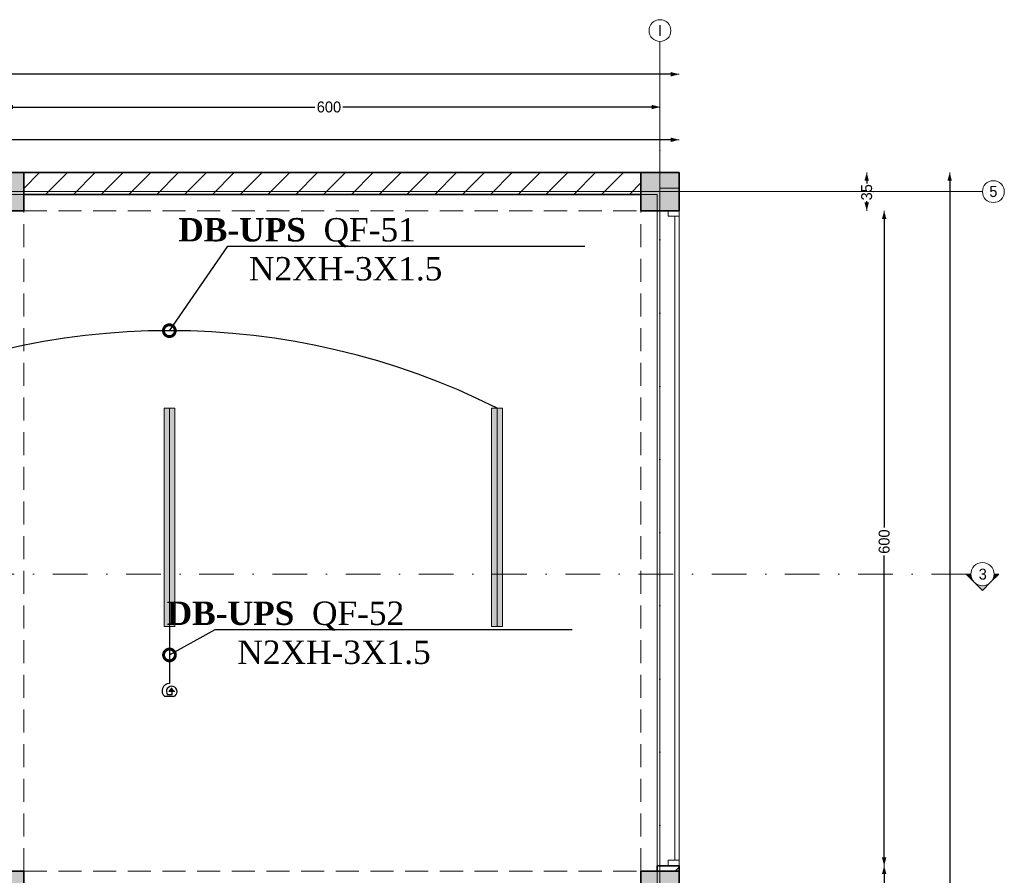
# Model space of a CAD drawing. Header units: inches. Extents: x -101229 to 34922, y -9538 to 27777.
# Tile 53 of 53: x 25906 to 34922, y 11760 to 19597. Entities that reach past the tile are written whole.
import ezdxf
from ezdxf import colors
from ezdxf.entities.mleader import LeaderData, LeaderLine
from ezdxf.enums import TextEntityAlignment as Align
from ezdxf.math import Vec2, Vec3

# ---------------------------------------------------------------- set-up
doc = ezdxf.new("R2010")
doc.units = ezdxf.units.IN
doc.header["$MEASUREMENT"] = 0
doc.set_wipeout_variables(frame=1)
for name, pattern in [('Dot & Dashed', [670.277762, 317.5, -176.388889, 0, -176.388874]), ('Hidden', [317.5, 211.666667, -105.833333]), ('Wipeout_Contour', [1000, 0, -1000])]:
    doc.linetypes.add(name, pattern=pattern)
for name, color, linetype in [('- განათება', 7, 'Continuous'), ('Dimensioning - General', 7, 'Continuous'), ('Marker - Section', 7, 'Continuous'), ('Structural - Bearing', 7, 'Continuous'), ('Structural - Grid', 7, 'Continuous')]:
    doc.layers.add(name, color=color, linetype=linetype)
for name, color, linetype, lineweight in [('Archicad Doors_Pen_No__1', 7, 'Continuous', 13), ('New_2D Drafting - General_Pen_No__2', 8, 'Continuous', 15), ('Structural - Bearing_Pen_No__1', 7, 'Continuous', 13), ('Structural - Bearing_Pen_No__20', 1, 'Continuous', 0), ('Structural - Bearing_Pen_No__27', 7, 'Continuous', 35)]:
    doc.layers.add(name, color=color, linetype=linetype, lineweight=lineweight)
for name, color, linetype, lineweight, true_color in [('Marker - Section_Pen_No__108', 7, 'Continuous', 13, 0xfd8379), ('Structural - Bearing_Pen_No__102', 7, 'Continuous', 13, 0xcccccc), ('Structural - Bearing_Pen_No__161', 7, 'Continuous', 13, 0x6a6a6a), ('Structural - Bearing_Pen_No__28', 7, 'Continuous', 35, 0xa80f02), ('Structural - Bearing_Pen_No__81', 7, 'Continuous', 20, 0x6a6a6a), ('Structural - Grid_Pen_No__81', 7, 'Continuous', 20, 0x6a6a6a)]:
    doc.layers.add(name, color=color, linetype=linetype, lineweight=lineweight, true_color=true_color)
doc.styles.add('CT', font='ARIALN.TTF', dxfattribs={"height": 200})
doc.styles.add('GENERATED_STYLE_3', font='txt')
doc.dimstyles.new('GENERATED_STYLE__1', dxfattribs={"dimtxt": 100, "dimasz": 76, "dimexe": 0.18, "dimexo": 0.0625, "dimgap": 0, "dimtad": 0, "dimdec": 0, "dimlfac": 0.1, "dimzin": 0, "dimdsep": 46, "dimtxsty": 'GENERATED_STYLE_3', "dimblk": 'ARROWHEAD_5', "dimblk1": 'ARROWHEAD_5', "dimblk2": 'ARROWHEAD_5', "dimcen": 0.09, "dimse1": 1, "dimse2": 1, "dimclrd": 7, "dimclre": 7, "dimclrt": 7, "dimadec": 0, "dimazin": 0, "dimtfac": 1, "dimtdec": 4, "dimtmove": 0, "dimatfit": 3, "dimfxl": 1, "dimtolj": 1, "dimtzin": 0, "dimarcsym": 0})
doc.dimstyles.new('GENERATED_STYLE__2', dxfattribs={"dimtxt": 100, "dimasz": 76, "dimexe": 0.18, "dimexo": 0.0625, "dimgap": 0, "dimtad": 0, "dimtih": 1, "dimtoh": 1, "dimdec": 0, "dimlfac": 0.1, "dimzin": 0, "dimdsep": 46, "dimtxsty": 'GENERATED_STYLE_3', "dimblk": 'ARROWHEAD_5', "dimblk1": 'ARROWHEAD_5', "dimblk2": 'ARROWHEAD_5', "dimcen": 0.09, "dimse1": 1, "dimse2": 1, "dimclrd": 7, "dimclre": 7, "dimclrt": 7, "dimadec": 0, "dimazin": 0, "dimtfac": 1, "dimtdec": 4, "dimtmove": 0, "dimatfit": 3, "dimfxl": 1, "dimtolj": 1, "dimtzin": 0, "dimarcsym": 0})
pattern_1 = [(45, (0, 0), (-127.2792, 127.2792), [])]

# ---------------------------------------------------------------- blocks, each defined once
blk = doc.blocks.new('Slab_1', base_point=(-47183.8, 14488))
at = {"layer": 'Structural - Bearing_Pen_No__1', "color": 7, "linetype": 'Continuous', "lineweight": 13, "flags": 128}
blk.add_lwpolyline([(-47183.8, 14488), (1166.2, 14488), (1166.2, 32488), (1166.2, 39238), (-26465.1, 39238), (-29183.8, 32838), (-47183.8, 32838)], close=True, dxfattribs=at)
blk = doc.blocks.new('Wall_4', base_point=(1166.2, 39238))
at = {"layer": 'Structural - Bearing', "linetype": 'Continuous', "lineweight": 0, "true_color": 0x000000}
h = blk.add_hatch(dxfattribs=at)
h.set_pattern_fill('MASONRY_BLOCK', color=18, style=0, pattern_type=2)
h.set_pattern_definition(pattern_1)
h.paths.add_polyline_path([(-4833.8, 39238), (-4833.8, 39038), (816.2, 39038), (816.2, 39238)])
at = {"layer": 'Structural - Bearing_Pen_No__27', "color": 7, "linetype": 'Continuous', "lineweight": 35, "flags": 128}
for points in [[(816.2, 39238), (-4833.8, 39238)], [(-4833.8, 39038), (816.2, 39038)]]:
    blk.add_lwpolyline(points, dxfattribs=at)
blk = doc.blocks.new('Vertical Sliding Garage Door')
at = {"layer": 'Archicad Doors_Pen_No__1', "color": 7, "linetype": 'Continuous', "lineweight": 13}
for p, q in [((-2950, 0), (-3000, 0)), ((-3000, 0), (-3000, -100)), ((-3000, 0), (-3000, -100)), ((-3000, 0), (-3000, -100)), ((2950, 0), (-2950, 0)), ((-2950, 0), (-2950, -40)), ((-2950, -100), (-2950, 0)), ((2950, -40), (2950, 0)), ((3000, 0), (2950, 0)), ((2950, 0), (2950, -100)), ((3000, -100), (3000, 0)), ((3000, 0), (3000, -100)), ((3000, 0), (3000, -100)), ((-2950, -40), (2950, -40)), ((-3000, -100), (-2950, -100)), ((-3000, -100), (-3000, -200)), ((2950, -100), (3000, -100)), ((3000, -100), (3000, -200))]:
    blk.add_line(p, q, dxfattribs=at)
blk = doc.blocks.new('Wall_5', base_point=(1166.2, 14488))
at = {"layer": 'Structural - Bearing', "linetype": 'Continuous', "lineweight": 0, "true_color": 0x000000}
h = blk.add_hatch(dxfattribs=at)
h.set_pattern_fill('MASONRY_BLOCK', color=18, style=0, pattern_type=2)
h.set_pattern_definition(pattern_1)
h.paths.add_polyline_path([(966.2, 32838), (1166.2, 32838), (1166.2, 32888), (966.2, 32888)])
at = {"layer": 'Structural - Bearing_Pen_No__27', "color": 7, "linetype": 'Continuous', "lineweight": 35}
for p, q in [((1066.2, 38888), (966.2, 38888)), ((1166.2, 38888), (1066.2, 38888)), ((1066.2, 32888), (966.2, 32888)), ((1166.2, 32888), (1066.2, 32888))]:
    blk.add_line(p, q, dxfattribs=at)
at = {"layer": 'Structural - Bearing_Pen_No__27', "color": 7, "linetype": 'Continuous', "lineweight": 35, "flags": 128}
for points in [[(966.2, 32888), (966.2, 32838)], [(1166.2, 32838), (1166.2, 32888)]]:
    blk.add_lwpolyline(points, dxfattribs=at)
at = {"layer": 'Archicad Doors_Pen_No__1', "color": 7, "linetype": 'Continuous', "lineweight": 13, "zscale": 1000, "rotation": 270}
blk.add_blockref('Vertical Sliding Garage Door', (1166.2, 35888), dxfattribs=at)
blk = doc.blocks.new('Column_4', base_point=(991.2, 39063))
at = {"layer": 'Structural - Bearing_Pen_No__161', "linetype": 'Continuous', "lineweight": 0, "true_color": 0x6a6a6a}
blk.add_hatch(color=251, dxfattribs=at).paths.add_polyline_path([(1166.2, 38888), (1166.2, 39238), (816.2, 39238), (816.2, 38888)])
at = {"layer": 'Structural - Bearing_Pen_No__20', "color": 1, "linetype": 'Continuous', "lineweight": 0}
for p, q in [((991.2, 39143), (991.2, 39318)), ((911.2, 39063), (736.2, 39063)), ((1071.2, 39063), (1246.2, 39063)), ((991.2, 38983), (991.2, 38808))]:
    blk.add_line(p, q, dxfattribs=at)
blk.add_point((991.2, 39063), dxfattribs=at)
at = {"layer": 'Structural - Bearing_Pen_No__28', "color": 14, "linetype": 'Continuous', "lineweight": 35, "true_color": 0xa80f02, "flags": 128}
blk.add_lwpolyline([(1166.2, 38888), (1166.2, 39238), (816.2, 39238), (816.2, 38888)], close=True, dxfattribs=at)
blk = doc.blocks.new('Column_32', base_point=(-5008.8, 32663))
at = {"layer": 'Structural - Bearing_Pen_No__161', "linetype": 'Continuous', "lineweight": 0, "true_color": 0x6a6a6a}
blk.add_hatch(color=251, dxfattribs=at).paths.add_polyline_path([(-4833.8, 32488), (-4833.8, 32838), (-5183.8, 32838), (-5183.8, 32488)])
at = {"layer": 'Structural - Bearing_Pen_No__20', "color": 1, "linetype": 'Continuous', "lineweight": 0}
for p, q in [((-5008.8, 32743), (-5008.8, 32918)), ((-5088.8, 32663), (-5263.8, 32663)), ((-4928.8, 32663), (-4753.8, 32663)), ((-5008.8, 32583), (-5008.8, 32408))]:
    blk.add_line(p, q, dxfattribs=at)
blk.add_point((-5008.8, 32663), dxfattribs=at)
at = {"layer": 'Structural - Bearing_Pen_No__28', "color": 14, "linetype": 'Continuous', "lineweight": 35, "true_color": 0xa80f02, "flags": 128}
blk.add_lwpolyline([(-4833.8, 32488), (-4833.8, 32838), (-5183.8, 32838), (-5183.8, 32488)], close=True, dxfattribs=at)
blk = doc.blocks.new('Column_36', base_point=(991.2, 32663))
at = {"layer": 'Structural - Bearing_Pen_No__161', "linetype": 'Continuous', "lineweight": 0, "true_color": 0x6a6a6a}
blk.add_hatch(color=251, dxfattribs=at).paths.add_polyline_path([(1166.2, 32488), (1166.2, 32838), (816.2, 32838), (816.2, 32488)])
at = {"layer": 'Structural - Bearing_Pen_No__20', "color": 1, "linetype": 'Continuous', "lineweight": 0}
for p, q in [((991.2, 32743), (991.2, 32918)), ((911.2, 32663), (736.2, 32663)), ((1071.2, 32663), (1246.2, 32663)), ((991.2, 32583), (991.2, 32408))]:
    blk.add_line(p, q, dxfattribs=at)
blk.add_point((991.2, 32663), dxfattribs=at)
at = {"layer": 'Structural - Bearing_Pen_No__28', "color": 14, "linetype": 'Continuous', "lineweight": 35, "true_color": 0xa80f02, "flags": 128}
blk.add_lwpolyline([(1166.2, 32488), (1166.2, 32838), (816.2, 32838), (816.2, 32488)], close=True, dxfattribs=at)
blk = doc.blocks.new('Column_41', base_point=(-5008.8, 39063))
at = {"layer": 'Structural - Bearing_Pen_No__161', "linetype": 'Continuous', "lineweight": 0, "true_color": 0x6a6a6a}
blk.add_hatch(color=251, dxfattribs=at).paths.add_polyline_path([(-4833.8, 38888), (-4833.8, 39238), (-5183.8, 39238), (-5183.8, 38888)])
at = {"layer": 'Structural - Bearing_Pen_No__20', "color": 1, "linetype": 'Continuous', "lineweight": 0}
for p, q in [((-5008.8, 39143), (-5008.8, 39318)), ((-5088.8, 39063), (-5263.8, 39063)), ((-4928.8, 39063), (-4753.8, 39063)), ((-5008.8, 38983), (-5008.8, 38808))]:
    blk.add_line(p, q, dxfattribs=at)
blk.add_point((-5008.8, 39063), dxfattribs=at)
at = {"layer": 'Structural - Bearing_Pen_No__28', "color": 14, "linetype": 'Continuous', "lineweight": 35, "true_color": 0xa80f02, "flags": 128}
blk.add_lwpolyline([(-4833.8, 38888), (-4833.8, 39238), (-5183.8, 39238), (-5183.8, 38888)], close=True, dxfattribs=at)
blk = doc.blocks.new('Standard grid marker')
at = {"layer": 'Structural - Grid_Pen_No__81', "color": 251, "linetype": 'Continuous', "lineweight": 20, "true_color": 0x6a6a6a}
for q in [(0, 0), (51328.1, 0)]:
    blk.add_line((1000, 0), q, dxfattribs=at)
blk.add_circle((-100, 0), 100, dxfattribs=at)
blk.add_point((1000, 0), dxfattribs=at)
blk.add_point((1000, 0), dxfattribs=at)
at = {"layer": 'Structural - Grid_Pen_No__81', "color": 251, "lineweight": 20, "true_color": 0x6a6a6a, "style": 'GENERATED_STYLE_3'}
for tag, p in [('AC_MarkerText_1_0', (-100, -144)), ('AC_MarkerText_1_1', (52428.1, -144))]:
    blk.add_attdef(tag, text='', height=100, rotation=180, dxfattribs=at).set_placement(p, align=Align.TOP_CENTER)
blk = doc.blocks.new('Standard grid marker_2')
at = {"layer": 'Structural - Grid_Pen_No__81', "color": 251, "linetype": 'Continuous', "lineweight": 20, "true_color": 0x6a6a6a}
for p, q in [((1000, 0), (27734.9, 0)), ((27734.9, 0), (28734.9, 0))]:
    blk.add_line(p, q, dxfattribs=at)
blk.add_circle((28834.9, 0), 100, dxfattribs=at)
blk.add_point((27734.9, 0), dxfattribs=at)
blk.add_point((27734.9, 0), dxfattribs=at)
at = {"layer": 'Structural - Grid_Pen_No__81', "color": 251, "lineweight": 20, "true_color": 0x6a6a6a, "style": 'GENERATED_STYLE_3'}
for tag, p in [('AC_MarkerText_1_0', (-1.5, -46.7)), ('AC_MarkerText_1_1', (28933.4, -46.7))]:
    blk.add_attdef(tag, text='', height=100, rotation=270, dxfattribs=at).set_placement(p, align=Align.TOP_CENTER)
blk = doc.blocks.new('Beam_1', base_point=(991.2, 14663))
at = {"layer": 'Structural - Bearing_Pen_No__102', "color": 254, "linetype": 'Hidden', "lineweight": 13, "true_color": 0xcccccc}
for p, q in [((1166.2, 39096.2), (991.2, 39096.2)), ((1166.2, 14488), (1166.2, 39096.2)), ((816.2, 32838), (816.2, 38888))]:
    blk.add_line(p, q, dxfattribs=at)
at = {"layer": 'Structural - Bearing_Pen_No__81', "color": 251, "linetype": 'Dot & Dashed', "lineweight": 20, "true_color": 0x6a6a6a}
blk.add_line((991.2, 14663), (991.2, 39096.2), dxfattribs=at)
blk = doc.blocks.new('Beam_2', base_point=(-5008.8, 14663))
at = {"layer": 'Structural - Bearing_Pen_No__102', "color": 254, "linetype": 'Hidden', "lineweight": 13, "true_color": 0xcccccc}
blk.add_line((-4833.8, 32838), (-4833.8, 38888), dxfattribs=at)
blk = doc.blocks.new('Beam_13', base_point=(-47008.8, 32663))
at = {"layer": 'Structural - Bearing_Pen_No__102', "color": 254, "linetype": 'Hidden', "lineweight": 13, "true_color": 0xcccccc}
blk.add_line((-4833.8, 32838), (816.2, 32838), dxfattribs=at)
blk = doc.blocks.new('Beam_14', base_point=(-23008.8, 39063))
at = {"layer": 'Structural - Bearing_Pen_No__102', "color": 254, "linetype": 'Hidden', "lineweight": 13, "true_color": 0xcccccc}
for p, q in [((-23008.8, 39238), (991.2, 39238)), ((991.2, 39096.2), (991.2, 39238)), ((-4833.8, 38888), (816.2, 38888))]:
    blk.add_line(p, q, dxfattribs=at)
at = {"layer": 'Structural - Bearing_Pen_No__81', "color": 251, "linetype": 'Dot & Dashed', "lineweight": 20, "true_color": 0x6a6a6a}
blk.add_line((-23008.8, 39063), (991.2, 39063), dxfattribs=at)
blk = doc.blocks.new('ARROWHEAD_5')
at = {"linetype": 'Continuous', "lineweight": 0}
blk.add_hatch(color=0, dxfattribs=at).paths.add_polyline_path([(-1, 0.2679), (0, 0), (-1, -0.2679)])
at = {"color": 0, "linetype": 'Continuous', "lineweight": 0}
blk.add_line((0, 0), (-1, 0), dxfattribs=at)
blk = doc.blocks.new('*D191')
at = {"layer": 'Defpoints', "color": 0, "linetype": 'Continuous', "transparency": 16777216}
for p in [(31943.7, 11847.3), (33821.8, 11847.3), (31943.7, -6552.7)]:
    blk.add_point(p, dxfattribs=at)
at = {"layer": 'Dimensioning - General', "color": 7, "linetype": 'Continuous', "lineweight": -2, "transparency": 16777216}
for p, q in [((33821.8, 11771.3), (33821.8, 2793.2)), ((33821.8, -6476.7), (33821.8, 2459.9))]:
    blk.add_line(p, q, dxfattribs=at)
at = {"layer": 'Dimensioning - General', "color": 7, "linetype": 'Continuous', "lineweight": -2, "transparency": 16777216, "xscale": 76.00000000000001, "yscale": 76.00000000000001, "zscale": 76.00000000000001}
for p, rotation in [((33821.8, 11847.3), 90), ((33821.8, -6552.7), 270)]:
    blk.add_blockref('ARROWHEAD_5', p, dxfattribs=dict(at, rotation=rotation))
at = {"layer": 'Dimensioning - General', "color": 7, "linetype": 'Continuous', "lineweight": 13, "transparency": 16777216, "insert": (33821.8, 2626.6), "char_height": 100, "attachment_point": 5, "rotation": 90, "style": 'GENERATED_STYLE_3'}
blk.add_mtext('\\A1;1840', dxfattribs=at)
blk = doc.blocks.new('*D192')
at = {"layer": 'Defpoints', "color": 0, "linetype": 'Continuous', "transparency": 16777216}
for p in [(31943.7, 17847.3), (33821.8, 17847.3), (31943.7, 11847.3)]:
    blk.add_point(p, dxfattribs=at)
at = {"layer": 'Dimensioning - General', "color": 7, "linetype": 'Continuous', "lineweight": -2, "transparency": 16777216}
for p, q in [((33821.8, 17771.3), (33821.8, 14944.9)), ((33821.8, 11923.3), (33821.8, 14687.8))]:
    blk.add_line(p, q, dxfattribs=at)
at = {"layer": 'Dimensioning - General', "color": 7, "linetype": 'Continuous', "lineweight": -2, "transparency": 16777216, "xscale": 76.00000000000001, "yscale": 76.00000000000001, "zscale": 76.00000000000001}
for p, rotation in [((33821.8, 17847.3), 90), ((33821.8, 11847.3), 270)]:
    blk.add_blockref('ARROWHEAD_5', p, dxfattribs=dict(at, rotation=rotation))
at = {"layer": 'Dimensioning - General', "color": 7, "linetype": 'Continuous', "lineweight": 13, "transparency": 16777216, "insert": (33821.8, 14816.3), "char_height": 100, "attachment_point": 5, "rotation": 90, "style": 'GENERATED_STYLE_3'}
blk.add_mtext('\\A1;600', dxfattribs=at)
blk = doc.blocks.new('*D193')
at = {"layer": 'Defpoints', "color": 0, "linetype": 'Continuous', "transparency": 16777216}
for p in [(31943.7, 18197.3), (33661.8, 18197.3), (31943.7, 17847.3)]:
    blk.add_point(p, dxfattribs=at)
at = {"layer": 'Dimensioning - General', "color": 7, "linetype": 'Continuous', "lineweight": -2, "transparency": 16777216}
for p, q in [((33661.8, 18121.3), (33661.8, 18097.2)), ((33661.8, 17923.3), (33661.8, 17935.3))]:
    blk.add_line(p, q, dxfattribs=at)
at = {"layer": 'Dimensioning - General', "color": 7, "linetype": 'Continuous', "lineweight": -2, "transparency": 16777216, "xscale": 76.00000000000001, "yscale": 76.00000000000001, "zscale": 76.00000000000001}
for p, rotation in [((33661.8, 18197.3), 90), ((33661.8, 17847.3), 270)]:
    blk.add_blockref('ARROWHEAD_5', p, dxfattribs=dict(at, rotation=rotation))
at = {"layer": 'Dimensioning - General', "color": 7, "linetype": 'Continuous', "lineweight": 13, "transparency": 16777216, "insert": (33661.8, 18016.3), "char_height": 100, "attachment_point": 5, "rotation": 90, "style": 'GENERATED_STYLE_3'}
blk.add_mtext('\\A1;35', dxfattribs=at)
blk = doc.blocks.new('*D194')
at = {"layer": 'Defpoints', "color": 0, "linetype": 'Continuous', "transparency": 16777216}
for p in [(31943.7, 18197.3), (34421.8, 18197.3), (31943.7, -6552.7)]:
    blk.add_point(p, dxfattribs=at)
at = {"layer": 'Dimensioning - General', "color": 7, "linetype": 'Continuous', "lineweight": -2, "transparency": 16777216}
for p, q in [((34421.8, 18121.3), (34421.8, 5984.4)), ((34421.8, -6476.7), (34421.8, 5632))]:
    blk.add_line(p, q, dxfattribs=at)
at = {"layer": 'Dimensioning - General', "color": 7, "linetype": 'Continuous', "lineweight": -2, "transparency": 16777216, "xscale": 76.00000000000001, "yscale": 76.00000000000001, "zscale": 76.00000000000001}
for p, rotation in [((34421.8, 18197.3), 90), ((34421.8, -6552.7), 270)]:
    blk.add_blockref('ARROWHEAD_5', p, dxfattribs=dict(at, rotation=rotation))
at = {"layer": 'Dimensioning - General', "color": 7, "linetype": 'Continuous', "lineweight": 13, "transparency": 16777216, "insert": (34421.8, 5808.2), "char_height": 100, "attachment_point": 5, "rotation": 90, "style": 'GENERATED_STYLE_3'}
blk.add_mtext('\\A1;2475', dxfattribs=at)
blk = doc.blocks.new('*D195')
at = {"layer": 'Defpoints', "color": 0, "linetype": 'Continuous', "transparency": 16777216}
for p in [(4312.4, 18497.3), (4312.4, 18197.3), (31943.7, 18197.3)]:
    blk.add_point(p, dxfattribs=at)
at = {"layer": 'Dimensioning - General', "color": 7, "linetype": 'Continuous', "lineweight": -2, "transparency": 16777216}
for p, q in [((4388.4, 18497.3), (17942.8, 18497.3)), ((31867.7, 18497.3), (18295.2, 18497.3))]:
    blk.add_line(p, q, dxfattribs=at)
at = {"layer": 'Dimensioning - General', "color": 7, "linetype": 'Continuous', "lineweight": -2, "transparency": 16777216, "xscale": 76.00000000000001, "yscale": 76.00000000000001, "zscale": 76.00000000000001, "rotation": 180}
blk.add_blockref('ARROWHEAD_5', (4312.4, 18497.3), dxfattribs=at)
at = {"layer": 'Dimensioning - General', "color": 7, "linetype": 'Continuous', "lineweight": -2, "transparency": 16777216, "xscale": 76.00000000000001, "yscale": 76.00000000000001, "zscale": 76.00000000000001}
blk.add_blockref('ARROWHEAD_5', (31943.7, 18497.3), dxfattribs=at)
at = {"layer": 'Dimensioning - General', "color": 7, "linetype": 'Continuous', "lineweight": 13, "transparency": 16777216, "insert": (18119, 18497.3), "char_height": 100, "attachment_point": 5, "style": 'GENERATED_STYLE_3'}
blk.add_mtext('\\A1;2763', dxfattribs=at)
blk = doc.blocks.new('*D198')
at = {"layer": 'Defpoints', "color": 0, "linetype": 'Continuous', "transparency": 16777216}
for p in [(25768.7, 18878.4), (31768.7, 18855.8), (25768.7, 18797.3)]:
    blk.add_point(p, dxfattribs=at)
at = {"layer": 'Dimensioning - General', "color": 7, "linetype": 'Continuous', "lineweight": -2, "transparency": 16777216}
for p, q in [((25844.7, 18797.3), (28609.2, 18797.3)), ((31692.7, 18797.3), (28866.4, 18797.3))]:
    blk.add_line(p, q, dxfattribs=at)
at = {"layer": 'Dimensioning - General', "color": 7, "linetype": 'Continuous', "lineweight": -2, "transparency": 16777216, "xscale": 76.00000000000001, "yscale": 76.00000000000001, "zscale": 76.00000000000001, "rotation": 180}
blk.add_blockref('ARROWHEAD_5', (25768.7, 18797.3), dxfattribs=at)
at = {"layer": 'Dimensioning - General', "color": 7, "linetype": 'Continuous', "lineweight": -2, "transparency": 16777216, "xscale": 76.00000000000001, "yscale": 76.00000000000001, "zscale": 76.00000000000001}
blk.add_blockref('ARROWHEAD_5', (31768.7, 18797.3), dxfattribs=at)
at = {"layer": 'Dimensioning - General', "color": 7, "linetype": 'Continuous', "lineweight": 13, "transparency": 16777216, "insert": (28737.8, 18797.3), "char_height": 100, "attachment_point": 5, "style": 'GENERATED_STYLE_3'}
blk.add_mtext('\\A1;600', dxfattribs=at)
blk = doc.blocks.new('*D206')
at = {"layer": 'Defpoints', "color": 0, "linetype": 'Continuous', "transparency": 16777216}
for p in [(-16406.3, 19097.3), (31943.7, 18197.3), (-16406.3, 11797.3)]:
    blk.add_point(p, dxfattribs=at)
at = {"layer": 'Dimensioning - General', "color": 7, "linetype": 'Continuous', "lineweight": -2, "transparency": 16777216}
for p, q in [((-16330.3, 19097.3), (7571.2, 19097.3)), ((31867.7, 19097.3), (7923.5, 19097.3))]:
    blk.add_line(p, q, dxfattribs=at)
at = {"layer": 'Dimensioning - General', "color": 7, "linetype": 'Continuous', "lineweight": -2, "transparency": 16777216, "xscale": 76.00000000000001, "yscale": 76.00000000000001, "zscale": 76.00000000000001, "rotation": 180}
blk.add_blockref('ARROWHEAD_5', (-16406.3, 19097.3), dxfattribs=at)
at = {"layer": 'Dimensioning - General', "color": 7, "linetype": 'Continuous', "lineweight": -2, "transparency": 16777216, "xscale": 76.00000000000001, "yscale": 76.00000000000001, "zscale": 76.00000000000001}
blk.add_blockref('ARROWHEAD_5', (31943.7, 19097.3), dxfattribs=at)
at = {"layer": 'Dimensioning - General', "color": 7, "linetype": 'Continuous', "lineweight": 13, "transparency": 16777216, "insert": (7747.4, 19097.3), "char_height": 100, "attachment_point": 5, "style": 'GENERATED_STYLE_3'}
blk.add_mtext('\\A1;4835', dxfattribs=at)
blk = doc.blocks.new('Cutting Plane_2', base_point=(3944.3, 35559.3))
at = {"layer": 'Marker - Section_Pen_No__108', "linetype": 'Continuous', "lineweight": 13, "true_color": 0xfd8379}
for points in [[(3794.3, 35559.3), (3869.3, 35484.3, -0.198912), (3838.2, 35559.3)], [(4094.3, 35559.3), (4050.4, 35559.3, -0.198912), (4019.3, 35484.3)], [(4019.3, 35484.3, -0.414214), (3869.3, 35484.3), (3944.3, 35409.3)]]:
    blk.add_hatch(color=11, dxfattribs=at).paths.add_polyline_path(points)
at = {"layer": 'Marker - Section_Pen_No__108', "color": 11, "linetype": 'Dot & Dashed', "lineweight": 13, "true_color": 0xfd8379}
blk.add_line((3794.3, 35559.3), (-19947.3, 35559.3), dxfattribs=at)
at = {"layer": 'Marker - Section_Pen_No__108', "color": 11, "linetype": 'Continuous', "lineweight": 13, "true_color": 0xfd8379, "flags": 128}
for points in [[(3794.3, 35559.3), (3838.2, 35559.3, 0.198912), (3869.3, 35484.3)], [(4094.3, 35559.3), (4050.4, 35559.3, -0.198912), (4019.3, 35484.3)], [(4019.3, 35484.3, -0.414214), (3869.3, 35484.3), (3944.3, 35409.3)]]:
    blk.add_lwpolyline(points, format="xyb", close=True, dxfattribs=at)
at = {"layer": 'Marker - Section_Pen_No__108', "color": 11, "linetype": 'Continuous', "lineweight": 13, "true_color": 0xfd8379}
blk.add_circle((3944.3, 35559.3), 106.1, dxfattribs=at)
at = {"layer": 'Marker - Section_Pen_No__108', "color": 11, "lineweight": 13, "true_color": 0xfd8379, "insert": (3984.4, 35508), "char_height": 100, "attachment_point": 9, "style": 'GENERATED_STYLE_3'}
blk.add_mtext('\\A1;{\\pqr;\\pt0;\\fBOG 2018|b0|i0|c0|p0;\\W1.000000;3}', dxfattribs=at)
blk = doc.blocks.new('მოძრაობის დეტექტორი')
at = {"layer": '- განათება'}
h = blk.add_hatch(color=6, dxfattribs=at)
h.dxf.hatch_style = 1
h.paths.add_polyline_path([(-100, -1), (1, -123), (100, 1)])
at = {"layer": '- განათება', "color": 6}
for p, q in [((-100, -1), (100, 1)), ((-58, 165), (233, 165)), ((0, 106), (143, 106)), ((1, -123), (100, 1))]:
    blk.add_line(p, q, dxfattribs=at)
blk.add_lwpolyline([(0, 0), (0, 106)], dxfattribs=at)
for centre, radius, start, end in [((3, 0), 176, 110.3272, 37.1447), ((77, -23), 245, 270.0765, 50.2358)]:
    blk.add_arc(centre, radius, start, end, dxfattribs=at)
blk = doc.blocks.new('მოძრაობის დედექტორი')
at = {"layer": '- განათება', "color": 6}
blk.add_blockref('მოძრაობის დეტექტორი', (0, 0), dxfattribs=at)
blk = doc.blocks.new('_DotSmall')
at = {"color": 0, "linetype": 'ByBlock', "const_width": 0.5}
blk.add_lwpolyline([(-0.0625, 0, 1), (0.0625, 0, 1)], format="xyb", close=True, dxfattribs=at)

msp = doc.modelspace()

# ---------------------------------------------------------------- linework, layer by layer
at = {"layer": '- განათება', "color": 1}
msp.add_arc((27276.53468, 10040.24463), 6708.25605, 63.424206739, 116.575793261, dxfattribs=at)
at = {"layer": 'New_2D Drafting - General_Pen_No__2', "color": 8, "linetype": 'Continuous', "lineweight": 15, "flags": 128}
msp.add_lwpolyline([(31743.71602, -6352.71606), (31743.71602, 17997.28394), (4444.69471, 17997.28394), (1811.01254, 11797.28394), (1811.01254, 11597.28394), (-4056.28398, 11597.28394), (-4056.28398, 5447.28396), (-10206.28398, 5447.27184), (-10195.74273, -6352.71606)], close=True, dxfattribs=at)

# ---------------------------------------------------------------- block references
at = {"layer": 'Structural - Bearing', "color": 14, "lineweight": 35, "true_color": 0xa80f02}
for name, p in [('Column_41', (25768.71602, 18022.28394)), ('Column_4', (31768.71602, 18022.28394)), ('Column_32', (25768.71602, 11622.28394)), ('Column_36', (31768.71602, 11622.28394))]:
    msp.add_blockref(name, p, dxfattribs=at)
at = {"layer": 'Structural - Bearing', "color": 7, "linetype": 'Continuous', "lineweight": 13}
msp.add_blockref('Slab_1', (-16406.28398, -6552.71606), dxfattribs=at)
at = {"layer": 'Structural - Bearing', "color": 7, "lineweight": 35}
for name, p in [('Wall_4', (31943.71602, 18197.28394)), ('Wall_5', (31943.71602, -6552.71606))]:
    msp.add_blockref(name, p, dxfattribs=at)
at = {"layer": 'Structural - Bearing', "color": 254, "lineweight": 13, "true_color": 0xcccccc}
for name, p in [('Beam_14', (7768.71602, 18022.28394)), ('Beam_2', (25768.71602, -6377.71606)), ('Beam_1', (31768.71602, -6377.71606)), ('Beam_13', (-16231.28398, 11622.28394))]:
    msp.add_blockref(name, p, dxfattribs=at)
at = {"layer": 'Structural - Grid', "color": 8, "linetype": 'Continuous', "lineweight": 15}
ref = msp.add_blockref('Standard grid marker_2', (31768.71602, -9337.64184), dxfattribs=dict(at, zscale=1000, rotation=90))
ref.add_attrib('AC_MarkerText_1_1', 'I', dxfattribs={"layer": 'Structural - Grid_Pen_No__81', "color": 251, "lineweight": 20, "true_color": 0x6a6a6a, "height": 100, "rotation": 360, "style": 'GENERATED_STYLE_3'}).set_placement((31768.71602, 19549.10211), align=Align.TOP_CENTER)
ref = msp.add_blockref('Standard grid marker', (34721.7883, 18022.28394), dxfattribs=dict(at, zscale=1000, rotation=180))
ref.add_attrib('AC_MarkerText_1', '5', dxfattribs={"layer": 'Structural - Grid_Pen_No__81', "color": 251, "lineweight": 20, "true_color": 0x6a6a6a, "height": 100, "rotation": 360, "style": 'GENERATED_STYLE_3'}).set_placement((34821.7883, 18074.10211), align=Align.TOP_CENTER)

# ---------------------------------------------------------------- dimensions: what is measured, and where the dimension line sits
at = {"layer": 'Dimensioning - General', "color": 7, "linetype": 'Continuous', "lineweight": 13}
for base, p1, p2, picture, middle in [((-16406.28398, 19097.28394), (31943.71602, 18197.28394), (-16406.28398, 11797.28394), '*D206', (7747.35252, 19097.28394)), ((25768.71602, 18797.28394), (31768.71602, 18855.84552), (25768.71602, 18878.36228), '*D198', (28737.77953, 18797.28394)), ((4312.35569, 18497.28394), (31943.71602, 18197.28394), (4312.35569, 18197.28394), '*D195', (18118.96338, 18497.28394))]:
    dim = msp.add_linear_dim(base=base, p1=p1, p2=p2, angle=180, dimstyle='GENERATED_STYLE__2', dxfattribs=at)
    dim.commit()
    dim.dimension.update_dxf_attribs({"geometry": picture, "text_midpoint": middle, "dimtype": 160})
for base, p1, p2, picture, middle in [((33661.7883, 18197.28394), (31943.71602, 17847.28394), (31943.71602, 18197.28394), '*D193', (33661.7883, 18016.27744)), ((34421.7883, 18197.28394), (31943.71602, -6552.71606), (31943.71602, 18197.28394), '*D194', (34421.7883, 5808.19343)), ((33821.7883, 17847.28394), (31943.71602, 11847.28394), (31943.71602, 17847.28394), '*D192', (33821.7883, 14816.34744)), ((33821.7883, 11847.28394), (31943.71602, -6552.71606), (31943.71602, 11847.28394), '*D191', (33821.7883, 2626.57494))]:
    dim = msp.add_linear_dim(base=base, p1=p1, p2=p2, angle=90, dimstyle='GENERATED_STYLE__1', dxfattribs=at)
    dim.commit()
    dim.dimension.update_dxf_attribs({"geometry": picture, "text_midpoint": middle, "dimtype": 160, "text_rotation": 90})

# ---------------------------------------------------------------- leaders
at = {"layer": '- განათება', "color": 7}
ml = msp.add_multileader_mtext('Standard', dxfattribs=at)
ml.set_content('\\pxt14;{\\fSylfaen|b1|i0|c0|p18;DB-UPS  \\fSylfaen|b0|i0|c0|p18;\\C1;QF-51            \\C7;N2XH-3X1.5}', color=7, style='CT')
ml.set_leader_properties()
ml.set_arrow_properties(name='DOTSMALL')
ml.build(insert=Vec2(0, 0))
ml.multileader.update_dxf_attribs({"has_dogleg": 0, "text_left_attachment_type": 6, "text_right_attachment_type": 6, "dogleg_length": 9, "arrow_head_size": 215.76216})
ctx = ml.context
ctx.base_point, ctx.char_height, ctx.arrow_head_size, ctx.landing_gap_size, ctx.plane_origin = Vec3(27810.84217, 17523.26039), 214.216008, 215.76216, 71.92072, Vec3(10187.77408, -3483.39794)
ctx.left_attachment, ctx.right_attachment, ctx.text_align_type = 6, 6, 1
notes = []
notes.append((ctx, [(1, (1, 1, 0), (27801.84217, 17523.26039), (1, 0), 9, [(2, [(27276.53468, 16748.50069)], 0, [])])]))
ctx.mtext.insert, ctx.mtext.width, ctx.mtext.defined_height, ctx.mtext.alignment, ctx.mtext.flow_direction = Vec3(28890.97958, 17780.3196), 3165.613385, 305.10903, 2, 5
for ctx, leaders in notes:
    for number, flags, end, landing, length, lines in leaders:
        leader = LeaderData()
        leader.index, (leader.has_last_leader_line, leader.has_dogleg_vector, leader.attachment_direction) = number, flags
        leader.last_leader_point, leader.dogleg_vector, leader.dogleg_length = Vec3(end), Vec3(landing), length
        for number, points, colour, breaks in lines:
            line = LeaderLine()
            line.index, line.vertices, line.color, line.breaks = number, Vec3.list(points), colors.encode_raw_color(colour), breaks
            leader.lines.append(line)
        ctx.leaders.append(leader)

# ---------------------------------------------------------------- next in the draw order: block references
at = {"layer": 'Marker - Section', "color": 11, "lineweight": 13, "true_color": 0xfd8379}
msp.add_blockref('Cutting Plane_2', (34721.7883, 14518.59888), dxfattribs=at)

# ---------------------------------------------------------------- next in the draw order: hatches: boundary and pattern name
at = {"layer": '- განათება', "linetype": 'Continuous', "lineweight": 0, "true_color": 0xbfbf00}
for points in [[(27227.68285, 16039.72869), (27327.68285, 16039.72869), (27327.68285, 14039.72869), (27227.68285, 14039.72869)], [(30227.68285, 16039.72869), (30327.68285, 16039.72869), (30327.68285, 14039.72869), (30227.68285, 14039.72869)]]:
    msp.add_hatch(color=52, dxfattribs=at).paths.add_polyline_path(points)

# ---------------------------------------------------------------- next in the draw order: linework, layer by layer
at = {"layer": '- განათება', "color": 7, "linetype": 'Continuous', "lineweight": 13}
for p, q in [((27277.68285, 16039.72869), (27277.68285, 14039.72869)), ((30277.68285, 16039.72869), (30277.68285, 14039.72869))]:
    msp.add_line(p, q, dxfattribs=at)
at = {"layer": '- განათება', "color": 8, "linetype": 'Continuous', "lineweight": 15, "flags": 128}
for points in [[(27227.68285, 16039.72869), (27327.68285, 16039.72869), (27327.68285, 14039.72869), (27227.68285, 14039.72869)], [(30227.68285, 16039.72869), (30327.68285, 16039.72869), (30327.68285, 14039.72869), (30227.68285, 14039.72869)]]:
    msp.add_lwpolyline(points, close=True, dxfattribs=at)
at = {"layer": '- განათება', "color": 1}
msp.add_lwpolyline([(27277.68285, 14039.72869), (27277.68285, 13516.94635)], dxfattribs=at)

# ---------------------------------------------------------------- next in the draw order: block references
at = {"layer": '- განათება', "color": 6, "xscale": 0.2773570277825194, "yscale": 0.2773570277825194, "zscale": 0.2773570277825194, "rotation": 180}
msp.add_blockref('მოძრაობის დედექტორი', (27299.10196, 13442.64184), dxfattribs=at)
msp.add_blockref('მოძრაობის დედექტორი', (27299.10196, 13442.64184), dxfattribs=at)

# ---------------------------------------------------------------- next in the draw order: leaders
at = {"layer": '- განათება', "color": 7}
ml = msp.add_multileader_mtext('Standard', dxfattribs=at)
ml.set_content('\\pxt14;{\\fSylfaen|b1|i0|c0|p18;DB-UPS  \\fSylfaen|b0|i0|c0|p18;\\C1;QF-52            \\C7;N2XH-3X1.5}', color=7, style='CT')
ml.set_leader_properties()
ml.set_arrow_properties(name='DOTSMALL')
ml.build(insert=Vec2(0, 0))
ml.multileader.update_dxf_attribs({"has_dogleg": 0, "text_left_attachment_type": 6, "text_right_attachment_type": 6, "dogleg_length": 9, "arrow_head_size": 215.76216})
ctx = ml.context
ctx.base_point, ctx.char_height, ctx.arrow_head_size, ctx.landing_gap_size, ctx.plane_origin = Vec3(27695.34217, 14010.26039), 214.216008, 215.76216, 71.92072, Vec3(10188.92225, -6453.56111)
ctx.left_attachment, ctx.right_attachment, ctx.text_align_type = 6, 6, 1
notes = []
notes.append((ctx, [(1, (1, 1, 0), (27686.34217, 14010.26039), (1, 0), 9, [(2, [(27277.68285, 13778.33752)], 0, [])])]))
ctx.mtext.insert, ctx.mtext.width, ctx.mtext.defined_height, ctx.mtext.alignment, ctx.mtext.flow_direction = Vec3(28784.5, 14267.3196), 3165.613385, 305.10903, 2, 5
for ctx, leaders in notes:
    for number, flags, end, landing, length, lines in leaders:
        leader = LeaderData()
        leader.index, (leader.has_last_leader_line, leader.has_dogleg_vector, leader.attachment_direction) = number, flags
        leader.last_leader_point, leader.dogleg_vector, leader.dogleg_length = Vec3(end), Vec3(landing), length
        for number, points, colour, breaks in lines:
            line = LeaderLine()
            line.index, line.vertices, line.color, line.breaks = number, Vec3.list(points), colors.encode_raw_color(colour), breaks
            leader.lines.append(line)
        ctx.leaders.append(leader)

doc.saveas('drawing.dxf')
